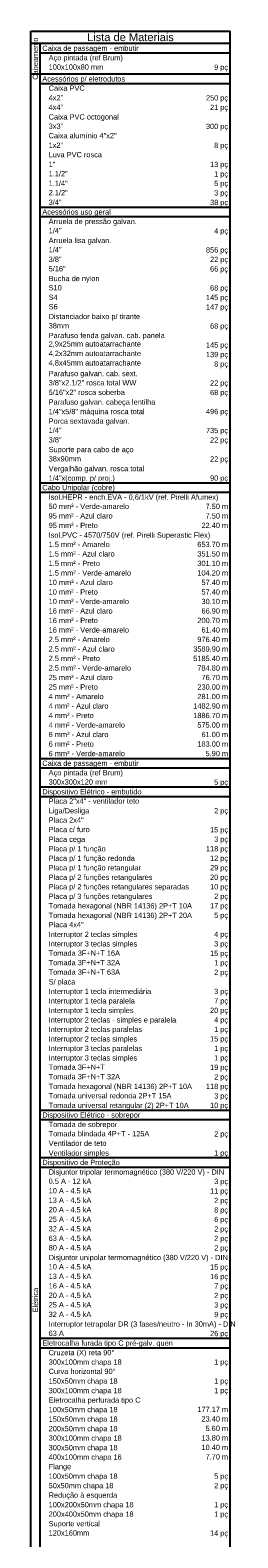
# Model space of a CAD drawing. Header units: millimetres. Extents: x 7 to 269, y 1 to 169.
# Tile 109 of 115: x 93.75 to 97.91, y 107.5 to 137.74. Entities that reach past the tile are written whole.
import ezdxf

# ---------------------------------------------------------------- set-up
doc = ezdxf.new("R2010")
doc.units = ezdxf.units.MM
doc.header["$MEASUREMENT"] = 0
for name, color, linetype, lineweight in [('Layout 01 - Marco Polo', 152, 'Continuous', 25), ('Textos - Marco Polo', 143, 'Continuous', 25), ('Títulos - Marco Polo', 142, 'Continuous', 50)]:
    doc.layers.add(name, color=color, linetype=linetype, lineweight=lineweight)
doc.styles.add('Arial', font='arial.ttf')

msp = doc.modelspace()

# ---------------------------------------------------------------- linework, layer by layer
at = {"layer": 'Layout 01 - Marco Polo', "linetype": 'Continuous'}
for p, q in [((93.757, 137.718), (97.757, 137.718)), ((93.757, 87.679), (93.757, 137.718)), ((97.757, 87.679), (97.757, 137.718)), ((93.757, 137.474), (97.757, 137.474)), ((93.947, 87.679), (93.947, 137.474)), ((93.947, 137.283), (97.757, 137.283)), ((93.757, 136.86), (97.757, 136.86)), ((93.947, 136.669), (97.757, 136.669)), ((93.947, 134.191), (97.757, 134.191)), ((93.947, 134), (97.757, 134)), ((93.947, 128.663), (97.757, 128.663)), ((93.947, 128.472), (97.757, 128.472)), ((93.947, 123.135), (97.757, 123.135)), ((93.947, 122.944), (97.757, 122.944)), ((93.947, 122.563), (97.757, 122.563)), ((93.947, 122.372), (97.757, 122.372)), ((93.947, 116.082), (97.757, 116.082)), ((93.947, 115.891), (97.757, 115.891)), ((93.947, 115.129), (97.757, 115.129)), ((93.947, 114.938), (97.757, 114.938)), ((93.947, 111.507), (97.757, 111.507)), ((93.947, 111.316), (97.757, 111.316))]:
    msp.add_line(p, q, dxfattribs=at)

# ---------------------------------------------------------------- texts
at = {"layer": 'Textos - Marco Polo', "char_height": 0.1059, "attachment_point": 8, "rotation": 90.0002, "line_spacing_factor": 0.798, "style": 'Arial'}
for s, insert, width in [('Cabeamento', (93.905, 137.167), 1.2708), ('Elétrica', (93.905, 112.27), 1.01664)]:
    msp.add_mtext(s, dxfattribs=dict(at, insert=insert, width=width))
at = {"layer": 'Textos - Marco Polo', "char_height": 0.1059, "line_spacing_factor": 0.798, "style": 'Arial'}
for s, insert, width, attachment_point in [('Caixa de passagem - embutir', (93.99, 137.291), 3.43116, 7), ('Aço pintada (ref Brum)', (94.117, 137.1), 2.79576, 7), ('100x100x80 mm', (94.117, 136.944), 1.65204, 7), ('9 pç', (97.715, 136.909), 0.50832, 9), ('Acessórios p/ eletrodutos', (93.99, 136.676), 3.177, 7), ('Caixa PVC', (94.117, 136.521), 1.14372, 7), ('4x2"', (94.117, 136.33), 0.50832, 7), ('250 pç', (97.715, 136.295), 0.76248, 9), ('4x4"', (94.117, 136.14), 0.50832, 7), ('Caixa PVC octogonal', (94.117, 135.914), 2.41452, 7), ('21 pç', (97.715, 136.105), 0.6354, 9), ('3x3"', (94.117, 135.758), 0.50832, 7), ('300 pç', (97.715, 135.723), 0.76248, 9), ('Caixa alumínio 4"x2"', (94.117, 135.568), 2.5416, 7), ('1x2"', (94.117, 135.377), 0.50832, 7), ('8 pç', (97.715, 135.342), 0.50832, 9), ('Luva PVC rosca', (94.117, 135.187), 1.77912, 7), ('1"', (94.117, 134.996), 0.25416, 7), ('1.1/2"', (94.117, 134.805), 0.76248, 7), ('13 pç', (97.715, 134.961), 0.6354, 9), ('1 pç', (97.715, 134.77), 0.50832, 9), ('2.1/2"', (94.117, 134.424), 0.76248, 7), ('1.1/4"', (94.117, 134.615), 0.76248, 7), ('5 pç', (97.715, 134.58), 0.50832, 9), ('3/4"', (94.117, 134.233), 0.50832, 7), ('38 pç', (97.715, 134.198), 0.6354, 9), ('3 pç', (97.715, 134.389), 0.50832, 9), ('Acessórios uso geral', (93.99, 134.008), 2.5416, 7), ('Arruela de pressão galvan.', (94.117, 133.817), 3.30408, 7), ('1/4"', (94.117, 133.662), 0.50832, 7), ('4 pç', (97.715, 133.627), 0.50832, 9), ('Arruela lisa galvan.', (94.117, 133.436), 2.5416, 7), ('1/4"', (94.117, 133.28), 0.50832, 7), ('856 pç', (97.715, 133.245), 0.76248, 9), ('3/8"', (94.117, 133.09), 0.50832, 7), ('5/16"', (94.117, 132.899), 0.6354, 7), ('22 pç', (97.715, 133.055), 0.6354, 9), ('Bucha de nylon', (94.117, 132.673), 1.77912, 7), ('66 pç', (97.715, 132.864), 0.6354, 9), ('S10', (94.117, 132.518), 0.38124, 7), ('S4', (94.117, 132.327), 0.25416, 7), ('68 pç', (97.715, 132.483), 0.6354, 9), ('S6', (94.117, 132.137), 0.25416, 7), ('145 pç', (97.715, 132.292), 0.76248, 9), ('147 pç', (97.715, 132.102), 0.76248, 9), ('38mm', (94.117, 131.755), 0.50832, 7), ('Distanciador baixo p/ tirante', (94.117, 131.911), 3.68532, 7), ('68 pç', (97.715, 131.72), 0.6354, 9), ('Parafuso fenda galvan. cab. panela', (94.117, 131.53), 4.32072, 7), ('4,2x32mm autoatarrachante', (94.117, 131.183), 3.177, 7), ('2,9x25mm autoatarrachante', (94.117, 131.374), 3.177, 7), ('145 pç', (97.715, 131.339), 0.76248, 9), ('139 pç', (97.715, 131.148), 0.76248, 9), ('4,8x45mm autoatarrachante', (94.117, 130.993), 3.177, 7), ('8 pç', (97.715, 130.958), 0.50832, 9), ('3/8"x2.1/2" rosca total WW', (94.117, 130.612), 3.30408, 7), ('Parafuso galvan. cab. sext.', (94.117, 130.767), 3.43116, 7), ('22 pç', (97.715, 130.577), 0.6354, 9), ('5/16"x2" rosca soberba', (94.117, 130.421), 2.79576, 7), ('Parafuso galvan. cabeça lentilha', (94.117, 130.195), 4.06656, 7), ('68 pç', (97.715, 130.386), 0.6354, 9), ('1/4"x5/8" máquina rosca total', (94.117, 130.005), 3.68532, 7), ('496 pç', (97.715, 130.005), 0.76248, 9), ('1/4"', (94.117, 129.659), 0.50832, 7), ('Porca sextavada galvan.', (94.117, 129.814), 2.92284, 7), ('735 pç', (97.715, 129.624), 0.76248, 9), ('3/8"', (94.117, 129.468), 0.50832, 7), ('22 pç', (97.715, 129.433), 0.6354, 9), ('38x90mm', (94.117, 129.087), 0.88956, 7), ('Suporte para cabo de aço', (94.117, 129.242), 3.04992, 7), ('22 pç', (97.715, 129.052), 0.6354, 9), ('Vergalhão galvan. rosca total', (94.117, 128.861), 3.68532, 7), ('1/4"x(comp. p/ proj.)', (94.117, 128.67), 2.66868, 7), ('90 pç', (97.715, 128.67), 0.6354, 9), ('Cabo Unipolar (cobre)', (93.99, 128.48), 2.66868, 7), ('50 mm² - Verde-amarelo', (94.117, 128.134), 2.79576, 7), ('Isol.HEPR - ench.EVA - 0,6/1kV (ref. Pirelli Afumex)', (94.117, 128.289), 6.60816, 7), ('7.50 m', (97.715, 128.134), 0.76248, 9), ('95 mm² - Azul claro', (94.117, 127.943), 2.41452, 7), ('95 mm² - Preto', (94.117, 127.752), 1.77912, 7), ('7.50 m', (97.715, 127.943), 0.76248, 9), ('Isol.PVC - 4570/750V (ref. Pirelli Superastic Flex)', (94.117, 127.527), 6.48108, 7), ('22.40 m', (97.715, 127.752), 0.88956, 9), ('1.5 mm² - Amarelo', (94.117, 127.371), 2.16036, 7), ('1.5 mm² - Azul claro', (94.117, 127.181), 2.5416, 7), ('351.50 m', (97.715, 127.181), 1.01664, 9), ('653.70 m', (97.715, 127.371), 1.01664, 9), ('1.5 mm² - Preto', (94.117, 126.99), 1.9062, 7), ('301.10 m', (97.715, 126.99), 1.01664, 9), ('1.5 mm² - Verde-amarelo', (94.117, 126.799), 2.92284, 7), ('10 mm² - Azul claro', (94.117, 126.609), 2.41452, 7), ('104.20 m', (97.715, 126.799), 1.01664, 9), ('57.40 m', (97.715, 126.609), 0.88956, 9), ('10 mm² - Preto', (94.117, 126.418), 1.77912, 7), ('10 mm² - Verde-amarelo', (94.117, 126.227), 2.79576, 7), ('57.40 m', (97.715, 126.418), 0.88956, 9), ('16 mm² - Azul claro', (94.117, 126.037), 2.41452, 7), ('30.10 m', (97.715, 126.227), 0.88956, 9), ('66.90 m', (97.715, 126.037), 0.88956, 9), ('16 mm² - Preto', (94.117, 125.846), 1.77912, 7), ('16 mm² - Verde-amarelo', (94.117, 125.656), 2.79576, 7), ('200.70 m', (97.715, 125.846), 1.01664, 9), ('61.40 m', (97.715, 125.656), 0.88956, 9), ('2.5 mm² - Amarelo', (94.117, 125.465), 2.16036, 7), ('976.40 m', (97.715, 125.465), 1.01664, 9), ('2.5 mm² - Azul claro', (94.117, 125.274), 2.5416, 7), ('2.5 mm² - Preto', (94.117, 125.084), 1.9062, 7), ('5185.40 m', (97.715, 125.084), 1.14372, 9), ('3589.90 m', (97.715, 125.274), 1.14372, 9), ('2.5 mm² - Verde-amarelo', (94.117, 124.893), 2.92284, 7), ('784.80 m', (97.715, 124.893), 1.01664, 9), ('25 mm² - Azul claro', (94.117, 124.702), 2.41452, 7), ('25 mm² - Preto', (94.117, 124.512), 1.77912, 7), ('230.00 m', (97.715, 124.512), 1.01664, 9), ('76.70 m', (97.715, 124.702), 0.88956, 9), ('4 mm² - Amarelo', (94.117, 124.321), 1.9062, 7), ('4 mm² - Azul claro', (94.117, 124.131), 2.28744, 7), ('1482.90 m', (97.715, 124.131), 1.14372, 9), ('281.00 m', (97.715, 124.321), 1.01664, 9), ('4 mm² - Preto', (94.117, 123.94), 1.65204, 7), ('1886.70 m', (97.715, 123.94), 1.14372, 9), ('4 mm² - Verde-amarelo', (94.117, 123.749), 2.66868, 7), ('6 mm² - Azul claro', (94.117, 123.559), 2.28744, 7), ('575.00 m', (97.715, 123.749), 1.01664, 9), ('61.00 m', (97.715, 123.559), 0.88956, 9), ('6 mm² - Preto', (94.117, 123.368), 1.65204, 7), ('183.00 m', (97.715, 123.368), 1.01664, 9), ('Caixa de passagem - embutir', (93.99, 122.952), 3.43116, 7), ('6 mm² - Verde-amarelo', (94.117, 123.177), 2.66868, 7), ('5.90 m', (97.715, 123.177), 0.76248, 9), ('Aço pintada (ref Brum)', (94.117, 122.761), 2.79576, 7), ('Dispositivo Elétrico - embutido', (93.99, 122.38), 3.93948, 7), ('300x300x120 mm', (94.117, 122.606), 1.77912, 7), ('5 pç', (97.715, 122.571), 0.50832, 9), ('Placa 2"x4" - ventilador teto', (94.117, 122.224), 3.68532, 7), ('Liga/Desliga', (94.117, 121.999), 1.52496, 7), ('Placa 2x4"', (94.117, 121.843), 1.2708, 7), ('2 pç', (97.715, 121.999), 0.50832, 9), ('Placa c/ furo', (94.117, 121.653), 1.65204, 7), ('Placa cega', (94.117, 121.427), 1.2708, 7), ('15 pç', (97.715, 121.618), 0.6354, 9), ('3 pç', (97.715, 121.427), 0.50832, 9), ('Placa p/ 1 função', (94.117, 121.236), 2.16036, 7), ('118 pç', (97.715, 121.236), 0.76248, 9), ('Placa p/ 1 função redonda', (94.117, 121.046), 3.177, 7), ('Placa p/ 1 função retangular', (94.117, 120.855), 3.55824, 7), ('29 pç', (97.715, 120.855), 0.6354, 9), ('12 pç', (97.715, 121.046), 0.6354, 9), ('Placa p/ 2 funções retangulares', (94.117, 120.664), 3.93948, 7), ('20 pç', (97.715, 120.664), 0.6354, 9), ('Placa p/ 2 funções retangulares separadas', (94.117, 120.474), 5.21028, 7), ('Placa p/ 3 funções retangulares', (94.117, 120.283), 3.93948, 7), ('10 pç', (97.715, 120.474), 0.6354, 9), ('2 pç', (97.715, 120.283), 0.50832, 9), ('Tomada hexagonal (NBR 14136) 2P+T 10A', (94.117, 120.093), 4.70196, 7), ('Tomada hexagonal (NBR 14136) 2P+T 20A', (94.117, 119.902), 4.70196, 7), ('17 pç', (97.715, 120.093), 0.6354, 9), ('5 pç', (97.715, 119.902), 0.50832, 9), ('Placa 4x4"', (94.117, 119.746), 1.2708, 7), ('Interruptor 2 teclas simples', (94.117, 119.521), 3.55824, 7), ('Interruptor 3 teclas simples', (94.117, 119.33), 3.55824, 7), ('4 pç', (97.715, 119.521), 0.50832, 9), ('3 pç', (97.715, 119.33), 0.50832, 9), ('Tomada 3F+N+T 16A', (94.117, 119.174), 2.16036, 7), ('Tomada 3F+N+T 32A', (94.117, 118.984), 2.16036, 7), ('15 pç', (97.715, 119.139), 0.6354, 9), ('Tomada 3F+N+T 63A', (94.117, 118.793), 2.16036, 7), ('2 pç', (97.715, 118.758), 0.50832, 9), ('1 pç', (97.715, 118.949), 0.50832, 9), ('S/ placa', (94.117, 118.568), 1.01664, 7), ('Interruptor 1 tecla intermediária', (94.117, 118.377), 4.19364, 7), ('Interruptor 1 tecla paralela', (94.117, 118.186), 3.55824, 7), ('3 pç', (97.715, 118.377), 0.50832, 9), ('7 pç', (97.715, 118.186), 0.50832, 9), ('Interruptor 1 tecla simples', (94.117, 117.996), 3.43116, 7), ('Interruptor 2 teclas - simples e paralela', (94.117, 117.805), 5.21028, 7), ('20 pç', (97.715, 117.996), 0.6354, 9), ('4 pç', (97.715, 117.805), 0.50832, 9), ('Interruptor 2 teclas paralelas', (94.117, 117.615), 3.8124, 7), ('1 pç', (97.715, 117.615), 0.50832, 9), ('Interruptor 2 teclas simples', (94.117, 117.424), 3.55824, 7), ('Interruptor 3 teclas paralelas', (94.117, 117.233), 3.8124, 7), ('15 pç', (97.715, 117.424), 0.6354, 9), ('1 pç', (97.715, 117.233), 0.50832, 9), ('Tomada 3F+N+T', (94.117, 116.887), 1.65204, 7), ('Interruptor 3 teclas simples', (94.117, 117.043), 3.55824, 7), ('1 pç', (97.715, 117.043), 0.50832, 9), ('Tomada 3F+N+T 32A', (94.117, 116.696), 2.16036, 7), ('19 pç', (97.715, 116.852), 0.6354, 9), ('2 pç', (97.715, 116.661), 0.50832, 9), ('Tomada hexagonal (NBR 14136) 2P+T 10A', (94.117, 116.471), 4.70196, 7), ('Tomada universal redonda 2P+T 15A', (94.117, 116.315), 4.19364, 7), ('118 pç', (97.715, 116.471), 0.76248, 9), ('3 pç', (97.715, 116.28), 0.50832, 9), ('Tomada universal retangular (2) 2P+T 10A', (94.117, 116.09), 5.0832, 7), ('10 pç', (97.715, 116.09), 0.6354, 9), ('Dispositivo Elétrico - sobrepor', (93.99, 115.899), 3.93948, 7), ('Tomada de sobrepor', (94.117, 115.708), 2.28744, 7), ('Ventilador de teto', (94.117, 115.362), 2.28744, 7), ('Tomada blindada 4P+T - 125A', (94.117, 115.553), 3.43116, 7), ('2 pç', (97.715, 115.518), 0.50832, 9), ('Ventilador simples', (94.117, 115.136), 2.28744, 7), ('1 pç', (97.715, 115.136), 0.50832, 9), ('Dispositivo de Proteção', (93.99, 114.946), 2.92284, 7), ('Disjuntor tripolar termomagnético (380 V/220 V) - DIN', (94.117, 114.755), 6.73524, 7), ('0.5 A - 12 kA', (94.117, 114.6), 1.65204, 7), ('3 pç', (97.715, 114.565), 0.50832, 9), ('10 A - 4.5 kA', (94.117, 114.409), 1.65204, 7), ('13 A - 4.5 kA', (94.117, 114.218), 1.65204, 7), ('11 pç', (97.715, 114.374), 0.6354, 9), ('2 pç', (97.715, 114.183), 0.50832, 9), ('20 A - 4.5 kA', (94.117, 114.028), 1.65204, 7), ('8 pç', (97.715, 113.993), 0.50832, 9), ('32 A - 4.5 kA', (94.117, 113.646), 1.65204, 7), ('25 A - 4.5 kA', (94.117, 113.837), 1.65204, 7), ('2 pç', (97.715, 113.611), 0.50832, 9), ('6 pç', (97.715, 113.802), 0.50832, 9), ('80 A - 4.5 kA', (94.117, 113.265), 1.65204, 7), ('63 A - 4.5 kA', (94.117, 113.456), 1.65204, 7), ('2 pç', (97.715, 113.421), 0.50832, 9), ('Disjuntor unipolar termomagnético (380 V/220 V) - DIN', (94.117, 113.04), 6.73524, 7), ('2 pç', (97.715, 113.23), 0.50832, 9), ('10 A - 4.5 kA', (94.117, 112.884), 1.65204, 7), ('13 A - 4.5 kA', (94.117, 112.693), 1.65204, 7), ('15 pç', (97.715, 112.849), 0.6354, 9), ('16 pç', (97.715, 112.658), 0.6354, 9), ('16 A - 4.5 kA', (94.117, 112.503), 1.65204, 7), ('7 pç', (97.715, 112.468), 0.50832, 9), ('20 A - 4.5 kA', (94.117, 112.312), 1.65204, 7), ('25 A - 4.5 kA', (94.117, 112.122), 1.65204, 7), ('3 pç', (97.715, 112.087), 0.50832, 9), ('2 pç', (97.715, 112.277), 0.50832, 9), ('32 A - 4.5 kA', (94.117, 111.931), 1.65204, 7), ('9 pç', (97.715, 111.896), 0.50832, 9), ('63 A', (94.117, 111.55), 0.50832, 7), ('Interruptor tetrapolar DR (3 fases/neutro - In 30mA) - DIN', (94.117, 111.705), 7.37064, 7), ('26 pç', (97.715, 111.515), 0.6354, 9), ('Eletrocalha furada tipo C pré-galv. quen', (93.99, 111.324), 5.0832, 7), ('Cruzeta (X) reta 90°', (94.117, 111.133), 2.5416, 7), ('300x100mm chapa 18', (94.117, 110.943), 2.28744, 7), ('1 pç', (97.715, 110.943), 0.50832, 9), ('Curva horizontal 90°', (94.117, 110.787), 2.5416, 7), ('150x50mm chapa 18', (94.117, 110.562), 2.16036, 7), ('1 pç', (97.715, 110.562), 0.50832, 9), ('300x100mm chapa 18', (94.117, 110.371), 2.28744, 7), ('1 pç', (97.715, 110.371), 0.50832, 9), ('100x50mm chapa 18', (94.117, 109.99), 2.16036, 7), ('Eletrocalha perfurada tipo C', (94.117, 110.18), 3.55824, 7), ('177.17 m', (97.715, 110.025), 1.01664, 9), ('200x50mm chapa 18', (94.117, 109.608), 2.16036, 7), ('150x50mm chapa 18', (94.117, 109.799), 2.16036, 7), ('23.40 m', (97.715, 109.834), 0.88956, 9), ('5.60 m', (97.715, 109.643), 0.76248, 9), ('300x100mm chapa 18', (94.117, 109.418), 2.28744, 7), ('13.80 m', (97.715, 109.453), 0.88956, 9), ('400x100mm chapa 16', (94.117, 109.037), 2.28744, 7), ('300x50mm chapa 18', (94.117, 109.227), 2.16036, 7), ('10.40 m', (97.715, 109.262), 0.88956, 9), ('7.70 m', (97.715, 109.072), 0.76248, 9), ('Flange', (94.117, 108.846), 0.76248, 7), ('50x50mm chapa 18', (94.117, 108.465), 2.03328, 7), ('100x50mm chapa 18', (94.117, 108.655), 2.16036, 7), ('5 pç', (97.715, 108.655), 0.50832, 9), ('2 pç', (97.715, 108.465), 0.50832, 9), ('Redução à esquerda', (94.117, 108.274), 2.28744, 7), ('200x400x50mm chapa 18', (94.117, 107.893), 2.66868, 7), ('100x200x50mm chapa 18', (94.117, 108.083), 2.66868, 7), ('1 pç', (97.715, 108.083), 0.50832, 9), ('1 pç', (97.715, 107.893), 0.50832, 9), ('Suporte vertical', (94.117, 107.702), 2.03328, 7), ('120x160mm', (94.117, 107.547), 1.14372, 7), ('14 pç', (97.715, 107.512), 0.6354, 9)]:
    msp.add_mtext(s, dxfattribs=dict(at, insert=insert, width=width, attachment_point=attachment_point))
at = {"layer": 'Títulos - Marco Polo', "insert": (95.757, 137.516), "char_height": 0.15885, "width": 3.43116, "attachment_point": 8, "line_spacing_factor": 0.798, "style": 'Arial'}
msp.add_mtext('Lista de Materiais', dxfattribs=at)

doc.saveas('drawing.dxf')
